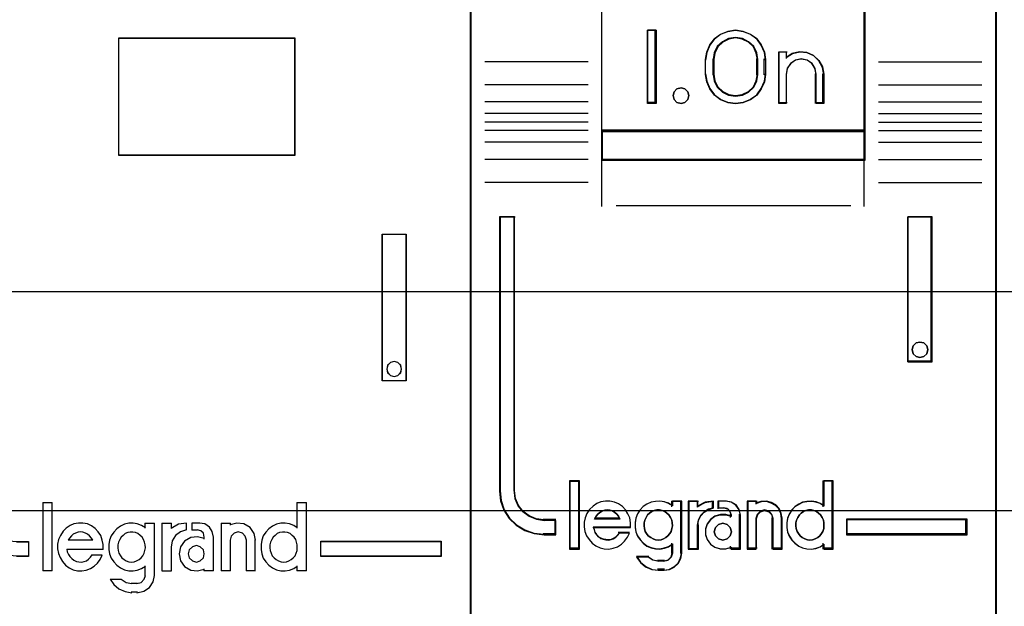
# Model space of a CAD drawing. Extents: x -635870 to -372006, y -44437 to 104716.
# Tile 110 of 221: x -614167 to -613830, y -31597 to -31396. Entities that reach past the tile are written whole.
import ezdxf

# ---------------------------------------------------------------- set-up
doc = ezdxf.new("R2010")
doc.units = 0
doc.header["$MEASUREMENT"] = 0
doc.layers.get('0').update_dxf_attribs({"color": 252})
doc.layers.add('30', color=7, linetype='Continuous')
doc.layers.add('45', color=8, linetype='Continuous')

# ---------------------------------------------------------------- blocks, each defined once
blk = doc.blocks.new('*U1038')
at = {"layer": '30', "color": 7}
blk.add_lwpolyline([(499.9802, -142.47767), (844.087401, -142.47767), (844.087401, -178.455247), (499.9802, -178.455247), (499.9802, -142.47767)], close=True, dxfattribs=at)
for points in [[(499.9802, -142.47767), (844.087401, -142.47767), (844.087401, -178.455247), (499.9802, -178.455247), (499.9802, -142.47767)], [(499.9802, -149.974543), (844.087401, -149.974543), (844.087401, -170.958374), (499.9802, -170.958374), (499.9802, -149.974543)]]:
    blk.add_lwpolyline(points, dxfattribs=at)
blk = doc.blocks.new('*U1040')
at = {"layer": '45', "color": 7}
for points in [[(590.990286, -118.986054), (609.012033, -118.986054), (609.012033, -118.986054), (609.012033, -202.015715), (609.012033, -202.015715), (590.990286, -202.015715), (590.990286, -202.015715), (590.990286, -118.986054), (590.990286, -118.986054)], [(596.986931, -162.28308), (603.002133, -162.28308), (603.002133, -166.300303), (596.986931, -166.300303), (596.986931, -162.28308)], [(596.992233, -162.288376), (602.996831, -162.288376), (602.996831, -166.295006), (596.992233, -166.295006), (596.992233, -162.288376)], [(591.989727, -168.996105), (592.493408, -168.996105), (592.493408, -178.507793), (592.522692, -178.765023), (592.628113, -179.004715), (592.780389, -179.215177), (592.991232, -179.367177), (593.231359, -179.472407), (593.489056, -179.501638), (593.893172, -179.501638), (593.893172, -180.004407), (593.489056, -180.004407), (593.161078, -179.963484), (592.838956, -179.858253), (592.557832, -179.671177), (592.311849, -179.425638), (592.136146, -179.139177), (592.030724, -178.835177), (591.989727, -178.507793), (591.989727, -168.996105)], [(605.995154, -168.990809), (606.806371, -168.990809), (606.806371, -168.990809), (606.806371, -174.006379), (606.806371, -174.006379), (605.995154, -174.006379), (605.995154, -174.006379), (605.995154, -168.990809), (605.995154, -168.990809)], [(606.000456, -168.996105), (606.798418, -168.996105), (606.798418, -174.001082), (606.000456, -174.001082), (606.000456, -168.996105)], [(606.652611, -173.602538), (606.623293, -173.473149), (606.523614, -173.384929), (606.406345, -173.349641), (606.277349, -173.384929), (606.183533, -173.473149), (606.154216, -173.602538), (606.183533, -173.726046), (606.277349, -173.820147), (606.406345, -173.855435), (606.523614, -173.820147), (606.623293, -173.726046), (606.652611, -173.602538)], [(597.421384, -180.203017), (597.516355, -180.191162), (597.593518, -180.161525), (597.676618, -180.120032), (597.747845, -180.054829), (597.807202, -179.983699), (597.848752, -179.900714), (597.87843, -179.811801), (597.896237, -179.711034), (597.890301, -179.616193), (597.866558, -179.521353), (597.830945, -179.43244), (597.783459, -179.355383), (597.718167, -179.29018), (597.635068, -179.230905), (597.551969, -179.19534), (597.462934, -179.183485), (597.373899, -179.183485), (597.2908, -179.19534), (597.201765, -179.230905), (597.130537, -179.29018), (597.065245, -179.355383), (597.01776, -179.43244), (596.97621, -179.521353), (596.958403, -179.616193), (596.952468, -179.711034), (596.964339, -179.811801), (596.988082, -179.900714), (597.041503, -179.983699), (597.094923, -180.054829), (597.172087, -180.120032), (597.243315, -180.161525), (597.33235, -180.191162), (597.421384, -180.203017)], [(602.626324, -180.203017), (602.715419, -180.191162), (602.798574, -180.161525), (602.881729, -180.120032), (602.953005, -180.054829), (603.012402, -179.983699), (603.04804, -179.900714), (603.083678, -179.811801), (603.089617, -179.711034), (603.089617, -179.616193), (603.065859, -179.521353), (603.03616, -179.43244), (602.976764, -179.355383), (602.911428, -179.29018), (602.840152, -179.230905), (602.756996, -179.19534), (602.667901, -179.183485), (602.578806, -179.183485), (602.483772, -179.19534), (602.406556, -179.230905), (602.32934, -179.29018), (602.264004, -179.355383), (602.216487, -179.43244), (602.174909, -179.521353), (602.151151, -179.616193), (602.151151, -179.711034), (602.15709, -179.811801), (602.192728, -179.900714), (602.234306, -179.983699), (602.299642, -180.054829), (602.364978, -180.120032), (602.448134, -180.161525), (602.537229, -180.191162), (602.626324, -180.203017)], [(599.908374, -179.920991), (599.878405, -179.782978), (599.77052, -179.680968), (599.638659, -179.638964), (599.500805, -179.680968), (599.39292, -179.782978), (599.356958, -179.920991), (599.39292, -180.059004), (599.500805, -180.161013), (599.638659, -180.203017), (599.77052, -180.161013), (599.878405, -180.059004), (599.908374, -179.920991)]]:
    blk.add_lwpolyline(points, close=True, dxfattribs=at)
at = {"layer": '45', "color": 59}
blk.add_lwpolyline([(590.995589, -118.99135), (609.00408, -118.99135), (609.00408, -202.010419), (590.995589, -202.010419), (590.995589, -118.99135)], close=True, dxfattribs=at)
at = {"layer": '45', "color": 1}
blk.add_lwpolyline([(593.492106, -179.506451), (593.898474, -179.506451), (593.898474, -179.506451), (593.898474, -180.009703), (593.898474, -180.009703), (593.492106, -180.009703)], dxfattribs=at)
at = {"layer": '45', "color": 255}
blk.add_lwpolyline([(606.657913, -173.602538), (606.627972, -173.470439), (606.526172, -173.380372), (606.406407, -173.344345), (606.274666, -173.380372), (606.178855, -173.470439), (606.148914, -173.602538), (606.178855, -173.728632), (606.274666, -173.824704), (606.406407, -173.860731), (606.526172, -173.824704), (606.627972, -173.728632), (606.657913, -173.602538)], close=True, dxfattribs=at)
at = {"layer": '45', "color": 7}
for points in [[(594.388915, -178.166601), (594.388915, -180.504905)], [(594.388915, -178.166601), (594.712342, -178.166601)], [(594.699087, -178.166601), (594.699087, -180.504905)], [(603.076362, -178.166601), (603.076362, -179.037837)], [(603.076362, -178.166601), (603.405091, -178.166601)], [(603.391836, -178.166601), (603.391836, -180.504905)], [(596.456724, -179.769047), (596.456724, -179.604215), (596.42131, -179.451156), (596.368189, -179.298098), (596.285557, -179.168587), (596.179315, -179.056736), (596.049465, -178.962547), (595.913712, -178.897791), (595.754349, -178.868357), (595.612694, -178.868357), (595.453332, -178.897791), (595.317578, -178.95666), (595.187728, -179.044963), (595.081486, -179.150926), (594.992952, -179.292211), (594.928026, -179.433496), (594.892612, -179.592441), (594.892612, -179.751386), (594.922124, -179.904445), (594.975245, -180.051616), (595.057877, -180.187014), (595.164118, -180.304751), (595.288067, -180.398941), (595.42382, -180.463697), (595.571378, -180.499018), (595.724838, -180.504905), (595.872395, -180.481357), (596.014051, -180.422489), (596.143902, -180.34596), (596.261948, -180.239996), (596.350482, -180.110485), (596.415408, -179.963313)], [(597.896237, -179.027302), (597.766111, -178.950773), (597.618241, -178.891904), (597.476285, -178.868357), (597.328415, -178.874244), (597.180544, -178.909565), (597.044504, -178.97432), (596.914378, -179.062623), (596.813826, -179.174474), (596.725104, -179.303985), (596.665956, -179.451156), (596.642296, -179.604215), (596.642296, -179.769047), (596.665956, -179.922105), (596.725104, -180.069277), (596.813826, -180.198788), (596.914378, -180.310638), (597.044504, -180.398941), (597.180544, -180.463697), (597.328415, -180.499018), (597.476285, -180.504905), (597.618241, -180.481357), (597.766111, -180.422489), (597.896237, -180.34596)], [(597.880331, -178.868357), (597.880331, -179.037837)], [(597.880331, -178.868357), (598.206408, -178.868357)], [(598.190502, -178.868357), (598.190502, -180.669089)], [(598.460908, -178.868357), (598.460908, -180.504905)], [(598.460908, -178.868357), (598.789636, -178.868357)], [(599.303937, -178.868357), (599.022174, -178.912227), (598.776381, -179.056374)], [(598.776381, -178.868357), (598.776381, -179.056374)], [(599.303937, -179.101393), (599.100109, -179.167302), (598.926255, -179.29912), (598.812351, -179.478872), (598.776381, -179.694575)], [(599.290682, -178.868357), (599.290682, -179.114633)], [(599.484208, -178.868357), (599.484208, -179.114633)], [(599.754613, -178.868357), (599.484208, -178.868357)], [(599.484208, -179.101393), (599.680384, -179.101393)], [(599.908374, -179.347669), (599.877445, -179.218374), (599.790844, -179.132177), (599.667129, -179.101393)], [(600.223847, -179.347669), (600.181629, -179.155944), (600.085131, -179.006159), (599.928323, -178.898314), (599.741358, -178.868357)], [(600.4863, -178.868357), (600.4863, -180.504905)], [(600.4863, -178.868357), (600.801773, -178.868357)], [(601.658058, -179.458891), (601.610412, -179.220291), (601.473429, -179.023447), (601.264978, -178.898182), (601.020792, -178.868357), (600.788518, -178.933972)], [(600.788518, -178.868357), (600.788518, -178.945153)], [(603.089617, -179.027302), (602.971457, -178.950773), (602.823756, -178.891904), (602.676056, -178.868357), (602.522447, -178.874244), (602.374747, -178.909565), (602.238862, -178.97432), (602.114793, -179.062623), (602.008449, -179.174474), (601.925737, -179.303985), (601.872564, -179.451156), (601.848932, -179.604215), (601.848932, -179.769047), (601.872564, -179.922105), (601.925737, -180.069277), (602.008449, -180.198788), (602.114793, -180.310638), (602.238862, -180.398941), (602.374747, -180.463697), (602.522447, -180.499018), (602.676056, -180.504905), (602.823756, -180.481357), (602.971457, -180.422489), (603.089617, -180.34596)], [(596.093532, -179.458891), (596.051943, -179.38587), (595.986588, -179.306764), (595.921233, -179.251998), (595.849937, -179.209403), (595.754876, -179.185063), (595.677639, -179.172892), (595.59446, -179.185063), (595.50534, -179.209403), (595.428103, -179.251998), (595.362748, -179.306764), (595.297394, -179.38587), (595.255804, -179.458891)], [(595.255804, -179.44565), (596.093532, -179.44565)], [(599.908374, -179.399455), (599.682578, -179.334429), (599.444899, -179.363986), (599.230988, -179.488128), (599.094322, -179.683207), (599.046787, -179.919667), (599.094322, -180.156127), (599.230988, -180.351206), (599.444899, -180.475347), (599.682578, -180.504905), (599.908374, -180.439878)], [(599.895118, -179.334429), (599.895118, -179.413873)], [(600.210592, -179.334429), (600.210592, -180.504905)], [(601.353188, -179.458891), (601.311139, -179.318934), (601.215024, -179.215488), (601.070853, -179.172892), (600.932689, -179.215488), (600.830568, -179.318934), (600.788518, -179.458891)], [(600.788518, -179.44565), (600.788518, -180.504905)], [(601.339933, -179.44565), (601.339933, -180.504905)], [(601.642151, -179.44565), (601.642151, -180.504905)], [(595.208086, -179.760779), (596.456724, -179.760779)], [(595.208086, -179.760779), (595.225898, -179.85165), (595.267462, -179.942521), (595.314962, -180.015217), (595.380276, -180.081856), (595.451527, -180.136379), (595.534653, -180.178785), (595.61778, -180.190901), (595.706844, -180.203017), (595.795908, -180.184843), (595.879034, -180.154553), (595.950285, -180.10003), (596.015599, -180.033392), (596.074975, -179.960695)], [(598.460908, -180.504905), (598.789636, -180.504905), (598.789636, -179.681335)], [(596.061719, -179.954093), (596.414307, -179.954093)], [(597.880331, -180.335424), (597.880331, -180.669089)], [(599.895118, -180.428109), (599.895118, -180.504905)], [(603.076362, -180.335424), (603.076362, -180.504905)], [(594.388915, -180.491664), (594.712342, -180.491664)], [(596.687364, -180.785607), (596.812626, -180.972181), (596.991571, -181.122643), (597.20034, -181.21292), (597.427003, -181.249031)], [(596.687364, -180.785607), (597.082369, -180.785607)], [(597.069113, -180.785607), (597.238959, -180.899592), (597.427003, -180.931255)], [(597.607274, -181.249031), (597.840936, -181.201097), (598.032659, -181.075271), (598.164469, -180.877543), (598.206408, -180.655849)], [(597.607274, -180.931255), (597.754829, -180.900654), (597.8532, -180.790492), (597.896237, -180.655849)], [(599.895118, -180.491664), (600.223847, -180.491664)], [(600.4863, -180.491664), (600.801773, -180.491664)], [(601.339933, -180.491664), (601.658058, -180.491664)], [(603.076362, -180.491664), (603.405091, -180.491664)], [(597.413748, -180.918014), (597.620529, -180.918014)], [(597.620529, -181.23579), (597.413748, -181.23579)]]:
    blk.add_lwpolyline(points, dxfattribs=at)
at = {"layer": '45', "color": 1}
for points in [[(603.890231, -179.493317), (608.004639, -179.493317), (608.004639, -179.493317), (608.004639, -180.009703), (608.004639, -180.009703), (603.890231, -180.009703), (603.890231, -180.009703), (603.890231, -179.493317), (603.890231, -179.493317)], [(603.895533, -179.498613), (607.999337, -179.498613), (607.999337, -180.004407), (603.895533, -180.004407), (603.895533, -179.498613)]]:
    blk.add_lwpolyline(points, close=True, dxfattribs=at)
blk = doc.blocks.new('*U1041')
at = {"layer": '45', "color": 7}
for points in [[(626.994014, -119.158183), (609.006731, -119.158183), (609.006731, -200.929979), (626.994014, -200.929979), (626.994014, -119.158183)], [(626.975457, -119.179368), (609.025288, -119.179368), (609.025288, -200.908794), (626.975457, -200.908794), (626.975457, -119.179368)], [(613.492285, -165.482028), (622.508461, -165.482028), (622.508461, -161.006678), (613.492285, -161.006678), (613.492285, -165.482028)], [(615.355964, -162.020914), (615.355964, -164.528699), (615.059048, -164.528699), (615.059048, -162.020914), (615.355964, -162.020914)], [(619.059543, -162.767677), (619.099227, -163.018456), (619.099227, -163.531158), (619.059543, -163.781937), (618.951827, -164.027142), (618.798757, -164.238911), (618.588995, -164.389378), (618.339548, -164.489689), (618.078762, -164.528699), (617.812307, -164.489689), (617.56286, -164.389378), (617.358767, -164.238911), (617.200028, -164.027142), (617.092312, -163.781937), (617.052627, -163.531158), (617.052627, -163.018456), (617.092312, -162.767677), (617.200028, -162.522471), (617.358767, -162.310703), (617.56286, -162.160236), (617.812307, -162.059924), (618.078762, -162.020914), (618.339548, -162.059924), (618.588995, -162.160236), (618.798757, -162.310703), (618.951827, -162.522471), (619.059543, -162.767677)], [(618.842077, -163.530832), (618.842077, -163.016429), (618.802134, -162.792776), (618.699424, -162.580306), (618.522533, -162.412566), (618.311406, -162.30633), (618.077455, -162.267191), (617.837797, -162.30633), (617.62667, -162.412566), (617.44978, -162.580306), (617.34707, -162.792776), (617.307127, -163.016429), (617.307127, -163.530832), (617.34707, -163.754485), (617.44978, -163.966955), (617.62667, -164.134695), (617.837797, -164.24093), (618.077455, -164.274478), (618.311406, -164.24093), (618.522533, -164.134695), (618.699424, -163.966955), (618.802134, -163.754485), (618.842077, -163.530832)], [(620.020054, -162.815902), (620.271124, -162.759744), (620.510781, -162.782207), (620.744733, -162.883291), (620.927329, -163.057378), (621.052864, -163.276392), (621.092807, -163.523484), (621.092807, -164.528699), (620.830325, -164.528699), (620.830325, -163.523484), (620.790382, -163.321317), (620.687671, -163.158461), (620.522194, -163.046147), (620.316773, -163.006837), (620.122764, -163.046147), (619.962992, -163.158461), (619.843164, -163.321317), (619.808927, -163.523484), (619.808927, -164.528699), (619.557857, -164.528699), (619.557857, -162.759744), (619.808927, -162.759744), (619.808927, -162.950679), (620.020054, -162.815902)], [(616.441298, -164.124535), (616.477352, -164.255294), (616.441298, -164.386053), (616.345154, -164.487094), (616.212956, -164.528699), (616.068739, -164.487094), (615.978604, -164.386053), (615.936541, -164.255294), (615.978604, -164.124535), (616.068739, -164.023494), (616.212956, -163.993776), (616.345154, -164.023494), (616.441298, -164.124535)], [(622.508461, -165.439658), (613.492285, -165.439658), (613.492285, -166.467135), (622.508461, -166.467135), (622.508461, -165.439658)], [(611.933476, -179.268225), (611.933476, -178.778737), (611.531009, -178.778737), (611.258919, -178.740238), (611.020841, -178.63574), (610.811105, -178.487243), (610.646717, -178.283748), (610.539015, -178.041754), (610.510672, -177.77776), (610.510672, -168.394978), (610.006172, -168.394978), (610.006172, -177.77776), (610.040183, -178.113252), (610.147885, -178.432245), (610.329279, -178.712738), (610.578694, -178.943733), (610.86779, -179.119729), (611.185228, -179.229726), (611.531009, -179.268225), (611.933476, -179.268225)], [(623.961229, -168.394978), (623.961229, -173.360233), (624.801607, -173.360233), (624.801607, -168.394978), (623.961229, -168.394978)], [(624.614396, -172.809774), (624.650498, -172.939886), (624.614396, -173.081826), (624.518125, -173.170539), (624.379735, -173.211938), (624.247362, -173.170539), (624.15109, -173.081826), (624.114989, -172.939886), (624.15109, -172.809774), (624.247362, -172.709233), (624.379735, -172.679663), (624.518125, -172.709233), (624.614396, -172.809774)], [(612.720833, -179.742242), (612.720833, -177.448956), (612.413313, -177.448956), (612.413313, -179.742242), (612.720833, -179.742242)], [(625.994574, -178.738598), (621.86691, -178.738598), (621.86691, -179.268225), (625.994574, -179.268225), (625.994574, -178.738598)]]:
    blk.add_lwpolyline(points, close=True, dxfattribs=at)
at = {"layer": '45', "color": 139}
for points in [[(626.994014, -119.158183), (609.006731, -119.158183), (609.006731, -200.929979), (626.994014, -200.929979), (626.994014, -119.158183)], [(616.477352, -164.255294), (616.441298, -164.124535), (616.345154, -164.023494), (616.212956, -163.993776), (616.068739, -164.023494), (615.978604, -164.124535), (615.936541, -164.255294), (615.978604, -164.386053), (616.068739, -164.487094), (616.212956, -164.528699), (616.345154, -164.487094), (616.441298, -164.386053), (616.477352, -164.255294)], [(624.650498, -172.939886), (624.614396, -172.809774), (624.518125, -172.709233), (624.379735, -172.679663), (624.247362, -172.709233), (624.15109, -172.809774), (624.114989, -172.939886), (624.15109, -173.081826), (624.247362, -173.170539), (624.379735, -173.211938), (624.518125, -173.170539), (624.614396, -173.081826), (624.650498, -172.939886)], [(615.428378, -179.453595), (615.526829, -179.442183), (615.613698, -179.413653), (615.694776, -179.368006), (615.764271, -179.310947), (615.827975, -179.231064), (615.868513, -179.156887), (615.89747, -179.059886), (615.920635, -178.962885), (615.909052, -178.865884), (615.891678, -178.768883), (615.85114, -178.683294), (615.799018, -178.592), (615.729523, -178.529234), (615.654237, -178.477881), (615.567368, -178.437939), (615.474708, -178.420822), (615.387839, -178.420822), (615.289388, -178.437939), (615.214102, -178.477881), (615.133024, -178.529234), (615.063529, -178.592), (615.017199, -178.683294), (614.97666, -178.768883), (614.947704, -178.865884), (614.947704, -178.962885), (614.959287, -179.059886), (614.988243, -179.156887), (615.034573, -179.231064), (615.092485, -179.310947), (615.173563, -179.368006), (615.254641, -179.413653), (615.341509, -179.442183), (615.428378, -179.453595)], [(620.616946, -179.453595), (620.7097, -179.442183), (620.796657, -179.413653), (620.883615, -179.368006), (620.95318, -179.310947), (621.011152, -179.231064), (621.063326, -179.156887), (621.092312, -179.059886), (621.098109, -178.962885), (621.098109, -178.865884), (621.080718, -178.768883), (621.040138, -178.683294), (620.982166, -178.592), (620.9126, -178.529234), (620.843035, -178.477881), (620.756077, -178.437939), (620.66912, -178.420822), (620.570569, -178.420822), (620.483612, -178.437939), (620.396654, -178.477881), (620.315494, -178.529234), (620.257523, -178.592), (620.199551, -178.683294), (620.158971, -178.768883), (620.135783, -178.865884), (620.135783, -178.962885), (620.147377, -179.059886), (620.176363, -179.156887), (620.228537, -179.231064), (620.286509, -179.310947), (620.356074, -179.368006), (620.443032, -179.413653), (620.529989, -179.442183), (620.616946, -179.453595)], [(617.932771, -179.164948), (617.890923, -179.02357), (617.783312, -178.917536), (617.639832, -178.876301), (617.496351, -178.917536), (617.388741, -179.02357), (617.346892, -179.164948), (617.388741, -179.306326), (617.496351, -179.41236), (617.639832, -179.453595), (617.783312, -179.41236), (617.890923, -179.306326), (617.932771, -179.164948)]]:
    blk.add_lwpolyline(points, close=True, dxfattribs=at)
for points in [[(613.492285, -155.318482), (613.492285, -166.467135)], [(622.466044, -155.318482), (622.466044, -166.467135)], [(615.355964, -162.020914), (615.059048, -162.020914)], [(615.059048, -162.020914), (615.059048, -164.528699)], [(615.313547, -162.020914), (615.313547, -164.528699)], [(619.099227, -163.043095), (619.059543, -162.786122), (618.951827, -162.53486), (618.798757, -162.317861), (618.588995, -162.163677), (618.339548, -162.060888), (618.078762, -162.020914), (617.812307, -162.060888), (617.56286, -162.163677), (617.358767, -162.317861), (617.200028, -162.53486), (617.092312, -162.786122), (617.052627, -163.043095)], [(618.842077, -163.043095), (618.802134, -162.811482), (618.699424, -162.591449), (618.522533, -162.41774), (618.311406, -162.307723), (618.077455, -162.267191), (617.837797, -162.307723), (617.62667, -162.41774), (617.44978, -162.591449), (617.34707, -162.811482), (617.307127, -163.043095)], [(619.557857, -162.759744), (619.841518, -162.759744)], [(619.557857, -162.759744), (619.557857, -164.528699)], [(619.801752, -162.759744), (619.801752, -162.987484)], [(621.092807, -163.546241), (621.052641, -163.291786), (620.926404, -163.066247), (620.742788, -162.886972), (620.507529, -162.782877), (620.266532, -162.759744), (620.014059, -162.817575), (619.801752, -162.956369)], [(613.033656, -163.096058), (609.505126, -163.096058)], [(617.052627, -163.546241), (617.052627, -163.003373)], [(617.307127, -163.546241), (617.307127, -163.003373)], [(618.802311, -163.546241), (618.802311, -163.003373)], [(619.056811, -163.546241), (619.056811, -163.003373)], [(620.835656, -163.546241), (620.795224, -163.333814), (620.691256, -163.162693), (620.523752, -163.044678), (620.315816, -163.003373), (620.119432, -163.044678), (619.957704, -163.162693), (619.836408, -163.333814), (619.801752, -163.546241)], [(622.96709, -163.096058), (626.49562, -163.096058)], [(617.052627, -163.506519), (617.092312, -163.763492), (617.200028, -164.014754), (617.358767, -164.231753), (617.56286, -164.385937), (617.812307, -164.488726), (618.078762, -164.528699), (618.339548, -164.488726), (618.588995, -164.385937), (618.798757, -164.231753), (618.951827, -164.014754), (619.059543, -163.763492), (619.099227, -163.506519)], [(617.307127, -163.506519), (617.34707, -163.737484), (617.44978, -163.956901), (617.62667, -164.130125), (617.837797, -164.239834), (618.077455, -164.274478), (618.311406, -164.239834), (618.522533, -164.130125), (618.699424, -163.956901), (618.802134, -163.737484), (618.842077, -163.506519)], [(619.801752, -163.506519), (619.801752, -164.528699)], [(620.795891, -163.506519), (620.795891, -164.528699)], [(621.05039, -163.506519), (621.05039, -164.528699)], [(613.033656, -163.885202), (609.505126, -163.885202)], [(622.96709, -163.885202), (626.49562, -163.885202)], [(613.033656, -164.47044), (609.505126, -164.47044)], [(615.355964, -164.486329), (615.059048, -164.486329)], [(619.557857, -164.486329), (619.841518, -164.486329)], [(620.795891, -164.486329), (621.092807, -164.486329)], [(622.96709, -164.47044), (626.49562, -164.47044)], [(613.033656, -164.870309), (609.505126, -164.870309)], [(622.96709, -164.870309), (626.49562, -164.870309)], [(613.033656, -165.1669), (609.505126, -165.1669)], [(622.96709, -165.1669), (626.49562, -165.1669)], [(613.033656, -165.450251), (609.505126, -165.450251)], [(613.492285, -165.439658), (622.508461, -165.439658)], [(622.96709, -165.450251), (626.49562, -165.450251)], [(613.033656, -165.852767), (609.505126, -165.852767)], [(622.96709, -165.852767), (626.49562, -165.852767)], [(613.033656, -166.443302), (609.505126, -166.443302)], [(613.492285, -166.427413), (622.508461, -166.427413)], [(613.492285, -166.427413), (613.492285, -168.050721)], [(622.466044, -166.427413), (622.466044, -168.050721)], [(622.96709, -166.443302), (626.49562, -166.443302)], [(613.033656, -167.22715), (609.505126, -167.22715)], [(622.96709, -167.22715), (626.49562, -167.22715)], [(613.988029, -168.010998), (622.012717, -168.010998)], [(610.006172, -168.394978), (610.006172, -177.782621)], [(610.006172, -168.394978), (610.541681, -168.394978)], [(610.499265, -168.394978), (610.499265, -177.782621)], [(623.961229, -173.360233), (623.961229, -168.394978)], [(623.961229, -168.394978), (624.801607, -168.394978)], [(624.759191, -173.360233), (624.759191, -168.394978)], [(623.961229, -173.320511), (624.801607, -173.320511)], [(610.006172, -177.742899), (610.040409, -178.086238), (610.148825, -178.412692), (610.331422, -178.699746), (610.582492, -178.936143), (610.873504, -179.116255), (611.193048, -179.228826), (611.541122, -179.268225)], [(610.499265, -177.742899), (610.528205, -178.016675), (610.638179, -178.267637), (610.806034, -178.478673), (611.020193, -178.632673), (611.263293, -178.741042), (611.541122, -178.780968)], [(612.394756, -177.430419), (612.394756, -179.760779)], [(612.394756, -177.430419), (612.739391, -177.430419)], [(612.699625, -177.430419), (612.699625, -179.760779)], [(621.055692, -177.430419), (621.055692, -178.314896)], [(621.055692, -177.430419), (621.40828, -177.430419)], [(621.368515, -177.430419), (621.368515, -179.760779)], [(614.483773, -179.019915), (614.483773, -178.85715), (614.45526, -178.694384), (614.392531, -178.554069), (614.306992, -178.419367), (614.204346, -178.307115), (614.067484, -178.2117), (613.930622, -178.155574), (613.776652, -178.116286), (613.622682, -178.116286), (613.468712, -178.144349), (613.326147, -178.200475), (613.20069, -178.295889), (613.080936, -178.402529), (612.995397, -178.537231), (612.938371, -178.688771), (612.898453, -178.840312), (612.898453, -179.003077), (612.926966, -179.154618), (612.983992, -179.306158), (613.063828, -179.435248), (613.166475, -179.553112), (613.291932, -179.648527), (613.440199, -179.715878), (613.582764, -179.749553), (613.736734, -179.760779), (613.890703, -179.732716), (614.038971, -179.67659), (614.17013, -179.592401), (614.27848, -179.485761), (614.375424, -179.351059), (614.443855, -179.210744)], [(614.123232, -178.730654), (614.076545, -178.635807), (614.018187, -178.55993), (613.948157, -178.509345), (613.866455, -178.452437), (613.778917, -178.433468), (613.69138, -178.420822), (613.603842, -178.433468), (613.52214, -178.452437), (613.434603, -178.509345), (613.364573, -178.55993), (613.306214, -178.635807), (613.253692, -178.730654)], [(615.920635, -178.279052), (615.783159, -178.194862), (615.639956, -178.144349), (615.491025, -178.116286), (615.336365, -178.127511), (615.193162, -178.155574), (615.04423, -178.222925), (614.918211, -178.307115), (614.815105, -178.419367), (614.723455, -178.554069), (614.666174, -178.705609), (614.637533, -178.85715), (614.637533, -179.019915), (614.666174, -179.171455), (614.723455, -179.31177), (614.815105, -179.446473), (614.918211, -179.558725), (615.04423, -179.654139), (615.193162, -179.715878), (615.336365, -179.749553), (615.491025, -179.760779), (615.639956, -179.732716), (615.783159, -179.67659), (615.920635, -179.592401)], [(615.880869, -178.116286), (615.880869, -178.314896)], [(615.880869, -178.116286), (616.233457, -178.116286)], [(616.19104, -178.116286), (616.19104, -179.909074)], [(616.453493, -178.116286), (616.453493, -179.760779)], [(616.453493, -178.116286), (616.80343, -178.116286)], [(617.320382, -178.116286), (617.027058, -178.163525), (616.763664, -178.325489)], [(616.763664, -178.116286), (616.763664, -178.325489)], [(617.320382, -178.344026), (617.146782, -178.396963), (616.997126, -178.485192), (616.871416, -178.614594), (616.793595, -178.78517), (616.763664, -178.955745)], [(617.280616, -178.116286), (617.280616, -178.386396)], [(617.474142, -178.116286), (617.474142, -178.386396)], [(617.771058, -178.116286), (617.474142, -178.116286)], [(617.474142, -178.344026), (617.69948, -178.344026)], [(617.932771, -178.611487), (617.88682, -178.481018), (617.788353, -178.376643), (617.657064, -178.344026)], [(618.242943, -178.611487), (618.200807, -178.420566), (618.086438, -178.259477), (617.923914, -178.15805), (617.731293, -178.116286)], [(618.473583, -178.116286), (618.473583, -179.760779)], [(618.473583, -178.116286), (618.815567, -178.116286)], [(619.6692, -178.730654), (619.640108, -178.55512), (619.570286, -178.385438), (619.453916, -178.256713), (619.296816, -178.168946), (619.128079, -178.116286), (618.941887, -178.127988), (618.77315, -178.186499)], [(618.77315, -178.116286), (618.77315, -178.222211)], [(619.359029, -178.730654), (619.317181, -178.572576), (619.221527, -178.465083), (619.06609, -178.420822), (618.922609, -178.465083), (618.814998, -178.572576), (618.77315, -178.730654)], [(621.098109, -178.279052), (620.971699, -178.194862), (620.828051, -178.144349), (620.672912, -178.116286), (620.517772, -178.127511), (620.368378, -178.155574), (620.236222, -178.222925), (620.109812, -178.307115), (620.00064, -178.419367), (619.914451, -178.554069), (619.856992, -178.705609), (619.828263, -178.85715), (619.828263, -179.019915), (619.856992, -179.171455), (619.914451, -179.31177), (620.00064, -179.446473), (620.109812, -179.558725), (620.236222, -179.654139), (620.368378, -179.715878), (620.517772, -179.749553), (620.672912, -179.760779), (620.828051, -179.732716), (620.971699, -179.67659), (621.098109, -179.592401)], [(611.498706, -178.738598), (611.933476, -178.738598)], [(611.89371, -178.738598), (611.89371, -179.268225)], [(611.89371, -178.738598), (611.89371, -179.268225)], [(613.253692, -178.690932), (614.123232, -178.690932)], [(617.932771, -178.636529), (617.746362, -178.57971), (617.559952, -178.57971), (617.367717, -178.636529), (617.222084, -178.744486), (617.105578, -178.897898), (617.047325, -179.068355), (617.047325, -179.261541), (617.105578, -179.431998), (617.222084, -179.591092), (617.367717, -179.693367), (617.559952, -179.750186), (617.746362, -179.750186), (617.932771, -179.693367)], [(617.890355, -178.569117), (617.890355, -178.675043)], [(618.203177, -178.569117), (618.203177, -179.760779)], [(618.77315, -178.690932), (618.77315, -179.760779)], [(619.319264, -178.690932), (619.319264, -179.760779)], [(619.629435, -178.690932), (619.629435, -179.760779)], [(621.86691, -178.738598), (625.994574, -178.738598)], [(621.86691, -178.738598), (621.86691, -179.268225)], [(625.954808, -179.268225), (625.954808, -178.738598)], [(613.208624, -178.998115), (614.483773, -178.998115)], [(613.208624, -178.998115), (613.237717, -179.088013), (613.266809, -179.17791), (613.324994, -179.261814), (613.383179, -179.333732), (613.464639, -179.393663), (613.551916, -179.423629), (613.639194, -179.441608), (613.73229, -179.453595), (613.819568, -179.435615), (613.895208, -179.40565), (613.976667, -179.351711), (614.046489, -179.279793), (614.104675, -179.201882)], [(616.453493, -179.760779), (616.80343, -179.760779), (616.80343, -178.916023)], [(611.498706, -179.228503), (611.933476, -179.228503)], [(614.064909, -179.183485), (614.444007, -179.183485)], [(621.86691, -179.228503), (625.994574, -179.228503)], [(612.394756, -179.721057), (612.739391, -179.721057)], [(615.880869, -179.556872), (615.880869, -179.909074)], [(617.890355, -179.654853), (617.890355, -179.760779)], [(617.890355, -179.721057), (618.242943, -179.721057)], [(618.473583, -179.721057), (618.815567, -179.721057)], [(619.319264, -179.721057), (619.6692, -179.721057)], [(621.055692, -179.556872), (621.055692, -179.760779)], [(621.055692, -179.721057), (621.40828, -179.721057)], [(614.687903, -180.004407), (614.822514, -180.202124), (615.003947, -180.351909), (615.220496, -180.453763), (615.44875, -180.48372)], [(614.687903, -180.004407), (615.112068, -180.004407)], [(615.069652, -180.004407), (615.249879, -180.126332), (615.44875, -180.176536)], [(615.607812, -180.48372), (615.798485, -180.454464), (615.965323, -180.366697), (616.108328, -180.237973), (616.197706, -180.056588), (616.233457, -179.869352)], [(615.607812, -180.176536), (615.754647, -180.132653), (615.875946, -180.026079), (615.920635, -179.869352)], [(615.408985, -180.136814), (615.650229, -180.136814)], [(615.650229, -180.443998), (615.408985, -180.443998)]]:
    blk.add_lwpolyline(points, dxfattribs=at)
at = {"layer": '45', "color": 59}
for points in [[(613.492285, -165.482028), (622.508461, -165.482028), (622.508461, -161.006678), (613.492285, -161.006678), (613.492285, -165.482028)], [(615.355964, -162.020914), (615.355964, -164.528699), (615.059048, -164.528699), (615.059048, -162.020914), (615.355964, -162.020914)], [(619.059543, -162.767677), (619.099227, -163.018456), (619.099227, -163.531158), (619.059543, -163.781937), (618.951827, -164.027142), (618.798757, -164.238911), (618.588995, -164.389378), (618.339548, -164.489689), (618.078762, -164.528699), (617.812307, -164.489689), (617.56286, -164.389378), (617.358767, -164.238911), (617.200028, -164.027142), (617.092312, -163.781937), (617.052627, -163.531158), (617.052627, -163.018456), (617.092312, -162.767677), (617.200028, -162.522471), (617.358767, -162.310703), (617.56286, -162.160236), (617.812307, -162.059924), (618.078762, -162.020914), (618.339548, -162.059924), (618.588995, -162.160236), (618.798757, -162.310703), (618.951827, -162.522471), (619.059543, -162.767677)], [(618.842077, -163.530832), (618.842077, -163.016429), (618.802134, -162.792776), (618.699424, -162.580306), (618.522533, -162.412566), (618.311406, -162.30633), (618.077455, -162.267191), (617.837797, -162.30633), (617.62667, -162.412566), (617.44978, -162.580306), (617.34707, -162.792776), (617.307127, -163.016429), (617.307127, -163.530832), (617.34707, -163.754485), (617.44978, -163.966955), (617.62667, -164.134695), (617.837797, -164.24093), (618.077455, -164.274478), (618.311406, -164.24093), (618.522533, -164.134695), (618.699424, -163.966955), (618.802134, -163.754485), (618.842077, -163.530832)], [(618.82352, -163.52603), (618.82352, -163.021128), (618.784612, -162.801606), (618.684562, -162.593059), (618.512254, -162.428418), (618.306597, -162.324145), (618.078706, -162.285728), (617.845258, -162.324145), (617.6396, -162.428418), (617.467293, -162.593059), (617.367243, -162.801606), (617.328335, -163.021128), (617.328335, -163.52603), (617.367243, -163.745552), (617.467293, -163.954098), (617.6396, -164.11874), (617.845258, -164.223013), (618.078706, -164.255941), (618.306597, -164.223013), (618.512254, -164.11874), (618.684562, -163.954098), (618.784612, -163.745552), (618.82352, -163.52603)], [(620.020054, -162.815902), (620.271124, -162.759744), (620.510781, -162.782207), (620.744733, -162.883291), (620.927329, -163.057378), (621.052864, -163.276392), (621.092807, -163.523484), (621.092807, -164.528699), (620.830325, -164.528699), (620.830325, -163.523484), (620.790382, -163.321317), (620.687671, -163.158461), (620.522194, -163.046147), (620.316773, -163.006837), (620.122764, -163.046147), (619.962992, -163.158461), (619.843164, -163.321317), (619.808927, -163.523484), (619.808927, -164.528699), (619.557857, -164.528699), (619.557857, -162.759744), (619.808927, -162.759744), (619.808927, -162.950679), (620.020054, -162.815902)], [(616.441298, -164.124535), (616.477352, -164.255294), (616.441298, -164.386053), (616.345154, -164.487094), (616.212956, -164.528699), (616.068739, -164.487094), (615.978604, -164.386053), (615.936541, -164.255294), (615.978604, -164.124535), (616.068739, -164.023494), (616.212956, -163.993776), (616.345154, -164.023494), (616.441298, -164.124535)], [(622.508461, -165.439658), (613.492285, -165.439658), (613.492285, -166.467135), (622.508461, -166.467135), (622.508461, -165.439658)], [(622.487252, -165.460843), (613.513493, -165.460843), (613.513493, -166.448598), (622.487252, -166.448598), (622.487252, -165.460843)], [(623.961229, -168.394978), (623.961229, -173.360233), (624.801607, -173.360233), (624.801607, -168.394978), (623.961229, -168.394978)], [(624.614396, -172.809774), (624.650498, -172.939886), (624.614396, -173.081826), (624.518125, -173.170539), (624.379735, -173.211938), (624.247362, -173.170539), (624.15109, -173.081826), (624.114989, -172.939886), (624.15109, -172.809774), (624.247362, -172.709233), (624.379735, -172.679663), (624.518125, -172.709233), (624.614396, -172.809774)], [(612.739391, -179.760779), (612.739391, -177.430419), (612.394756, -177.430419), (612.394756, -179.760779), (612.739391, -179.760779)], [(619.828263, -178.8632), (619.828263, -179.024875), (619.856783, -179.175401), (619.913823, -179.314777), (619.999384, -179.448577), (620.10776, -179.560078), (620.233249, -179.654853), (620.364442, -179.716178), (620.512747, -179.749629), (620.666756, -179.760779), (620.820765, -179.732903), (620.963366, -179.677153), (621.088854, -179.593528), (621.088854, -179.760779), (621.40828, -179.760779), (621.40828, -177.430419), (621.088854, -177.430419), (621.088854, -178.288972), (620.963366, -178.205347), (620.820765, -178.155172), (620.666756, -178.127297), (620.512747, -178.138447), (620.364442, -178.166322), (620.233249, -178.233222), (620.10776, -178.316848), (619.999384, -178.428348), (619.913823, -178.562149), (619.856783, -178.712674), (619.828263, -178.8632)], [(612.898453, -179.003077), (612.926966, -179.154618), (612.983992, -179.306158), (613.063828, -179.435248), (613.166475, -179.553112), (613.291932, -179.648527), (613.440199, -179.715878), (613.582764, -179.749553), (613.736734, -179.760779), (613.890703, -179.732716), (614.038971, -179.67659), (614.17013, -179.592401), (614.27848, -179.485761), (614.375424, -179.351059), (614.443855, -179.210744), (614.095997, -179.210744), (614.038971, -179.283707), (613.97054, -179.351059), (613.890703, -179.401572), (613.81657, -179.429635), (613.731031, -179.446473), (613.63979, -179.435248), (613.554251, -179.41841), (613.468712, -179.390347), (613.388876, -179.334221), (613.33185, -179.26687), (613.274824, -179.188293), (613.246311, -179.104104), (613.217798, -179.019915), (614.483773, -179.019915), (614.483773, -178.85715), (614.45526, -178.694384), (614.392531, -178.554069), (614.306992, -178.419367), (614.204346, -178.307115), (614.067484, -178.2117), (613.930622, -178.155574), (613.776652, -178.116286), (613.622682, -178.116286), (613.468712, -178.144349), (613.326147, -178.200475), (613.20069, -178.295889), (613.080936, -178.402529), (612.995397, -178.537231), (612.938371, -178.688771), (612.898453, -178.840312), (612.898453, -179.003077)], [(614.076545, -178.635807), (614.123232, -178.730654), (613.253692, -178.730654), (613.306214, -178.635807), (613.364573, -178.55993), (613.434603, -178.509345), (613.52214, -178.452437), (613.603842, -178.433468), (613.69138, -178.420822), (613.778917, -178.433468), (613.866455, -178.452437), (613.948157, -178.509345), (614.018187, -178.55993), (614.076545, -178.635807)], [(614.123232, -178.730654), (613.253692, -178.730654), (613.306214, -178.635807), (613.364573, -178.55993), (613.434603, -178.509345), (613.52214, -178.452437), (613.603842, -178.433468), (613.69138, -178.420822), (613.778917, -178.433468), (613.866455, -178.452437), (613.948157, -178.509345), (614.018187, -178.55993), (614.076545, -178.635807), (614.123232, -178.730654)], [(614.723029, -178.55078), (614.666032, -178.701181), (614.637533, -178.851583), (614.637533, -179.013126), (614.666032, -179.163527), (614.723029, -179.302788), (614.814224, -179.436478), (614.91682, -179.547887), (615.042214, -179.642584), (615.190407, -179.703859), (615.3329, -179.737282), (615.486792, -179.748423), (615.634985, -179.720571), (615.777479, -179.664866), (615.914272, -179.58131), (615.914272, -179.898824), (615.874374, -180.038085), (615.766079, -180.132783), (615.634985, -180.171776), (615.429795, -180.171776), (615.247404, -180.132783), (615.082112, -180.038085), (614.68883, -180.038085), (614.819924, -180.221909), (614.996616, -180.36117), (615.207506, -180.455868), (615.429795, -180.48372), (615.634985, -180.48372), (615.817377, -180.455868), (615.976969, -180.372311), (616.113763, -180.249762), (616.199259, -180.077078), (616.233457, -179.898824), (616.233457, -178.116286), (615.914272, -178.116286), (615.914272, -178.277829), (615.777479, -178.194272), (615.634985, -178.144138), (615.486792, -178.116286), (615.3329, -178.127427), (615.190407, -178.155279), (615.042214, -178.222124), (614.91682, -178.305681), (614.814224, -178.417089), (614.723029, -178.55078)], [(615.827975, -179.231064), (615.764271, -179.310947), (615.694776, -179.368006), (615.613698, -179.413653), (615.526829, -179.442183), (615.428378, -179.453595), (615.341509, -179.442183), (615.254641, -179.413653), (615.173563, -179.368006), (615.092485, -179.310947), (615.034573, -179.231064), (614.988243, -179.156887), (614.959287, -179.059886), (614.947704, -178.962885), (614.947704, -178.865884), (614.97666, -178.768883), (615.017199, -178.683294), (615.063529, -178.592), (615.133024, -178.529234), (615.214102, -178.477881), (615.289388, -178.437939), (615.387839, -178.420822), (615.474708, -178.420822), (615.567368, -178.437939), (615.654237, -178.477881), (615.729523, -178.529234), (615.799018, -178.592), (615.85114, -178.683294), (615.891678, -178.768883), (615.909052, -178.865884), (615.920635, -178.962885), (615.89747, -179.059886), (615.868513, -179.156887), (615.827975, -179.231064)], [(615.017199, -178.683294), (615.063529, -178.592), (615.133024, -178.529234), (615.214102, -178.477881), (615.289388, -178.437939), (615.387839, -178.420822), (615.474708, -178.420822), (615.567368, -178.437939), (615.654237, -178.477881), (615.729523, -178.529234), (615.799018, -178.592), (615.85114, -178.683294), (615.891678, -178.768883), (615.909052, -178.865884), (615.920635, -178.962885), (615.89747, -179.059886), (615.868513, -179.156887), (615.827975, -179.231064), (615.764271, -179.310947), (615.694776, -179.368006), (615.613698, -179.413653), (615.526829, -179.442183), (615.428378, -179.453595), (615.341509, -179.442183), (615.254641, -179.413653), (615.173563, -179.368006), (615.092485, -179.310947), (615.034573, -179.231064), (614.988243, -179.156887), (614.959287, -179.059886), (614.947704, -178.962885), (614.947704, -178.865884), (614.97666, -178.768883), (615.017199, -178.683294)], [(616.453493, -178.116286), (616.453493, -179.760779), (616.779304, -179.760779), (616.779304, -178.935726), (616.808394, -178.772961), (616.884028, -178.610195), (617.006207, -178.486718), (617.151659, -178.402529), (617.320382, -178.352015), (617.320382, -178.116286), (617.035298, -178.155574), (616.779304, -178.290277), (616.779304, -178.116286), (616.453493, -178.116286)], [(616.47205, -178.134823), (616.47205, -179.742242), (616.783912, -179.742242), (616.783912, -178.935789), (616.811757, -178.776693), (616.884153, -178.617597), (617.001101, -178.496904), (617.140325, -178.414613), (617.301825, -178.365238), (617.301825, -178.134823), (617.028946, -178.173225), (616.783912, -178.304891), (616.783912, -178.134823), (616.47205, -178.134823)], [(617.104807, -178.907663), (617.047325, -179.076041), (617.047325, -179.26687), (617.104807, -179.435248), (617.21977, -179.592401), (617.363474, -179.693427), (617.553163, -179.749553), (617.737104, -179.749553), (617.921046, -179.693427), (617.921046, -179.760779), (618.242943, -179.760779), (618.242943, -178.582132), (618.202706, -178.402529), (618.09349, -178.250988), (617.93829, -178.155574), (617.754349, -178.116286), (617.489934, -178.116286), (617.489934, -178.352015), (617.679623, -178.352015), (617.794586, -178.380078), (617.880809, -178.46988), (617.921046, -178.582132), (617.921046, -178.649483), (617.737104, -178.593357), (617.553163, -178.593357), (617.363474, -178.649483), (617.21977, -178.756123), (617.104807, -178.907663)], [(618.473583, -178.116286), (618.473583, -179.760779), (618.783984, -179.760779), (618.783984, -178.705609), (618.824221, -178.565294), (618.927688, -178.46988), (619.065643, -178.430592), (619.215096, -178.46988), (619.307066, -178.565294), (619.347303, -178.705609), (619.347303, -179.760779), (619.6692, -179.760779), (619.6692, -178.705609), (619.64046, -178.537231), (619.571482, -178.374466), (619.456518, -178.250988), (619.301318, -178.166799), (619.134621, -178.116286), (618.95068, -178.127511), (618.783984, -178.183637), (618.783984, -178.116286), (618.473583, -178.116286)], [(618.49214, -178.134823), (618.49214, -179.742242), (618.792905, -179.742242), (618.792905, -178.71086), (618.831893, -178.573709), (618.932148, -178.480445), (619.065822, -178.442043), (619.210635, -178.480445), (619.29975, -178.573709), (619.338738, -178.71086), (619.338738, -179.742242), (619.650643, -179.742242), (619.650643, -178.71086), (619.622794, -178.546278), (619.555958, -178.387182), (619.444563, -178.266489), (619.294181, -178.184198), (619.132659, -178.134823), (618.954427, -178.145795), (618.792905, -178.200656), (618.792905, -178.134823), (618.49214, -178.134823)], [(620.756077, -178.437939), (620.843035, -178.477881), (620.9126, -178.529234), (620.982166, -178.592), (621.040138, -178.683294), (621.080718, -178.768883), (621.098109, -178.865884), (621.098109, -178.962885), (621.092312, -179.059886), (621.063326, -179.156887), (621.011152, -179.231064), (620.95318, -179.310947), (620.883615, -179.368006), (620.796657, -179.413653), (620.7097, -179.442183), (620.616946, -179.453595), (620.529989, -179.442183), (620.443032, -179.413653), (620.356074, -179.368006), (620.286509, -179.310947), (620.228537, -179.231064), (620.176363, -179.156887), (620.147377, -179.059886), (620.135783, -178.962885), (620.135783, -178.865884), (620.158971, -178.768883), (620.199551, -178.683294), (620.257523, -178.592), (620.315494, -178.529234), (620.396654, -178.477881), (620.483612, -178.437939), (620.570569, -178.420822), (620.66912, -178.420822), (620.756077, -178.437939)], [(620.158971, -178.768883), (620.199551, -178.683294), (620.257523, -178.592), (620.315494, -178.529234), (620.396654, -178.477881), (620.483612, -178.437939), (620.570569, -178.420822), (620.66912, -178.420822), (620.756077, -178.437939), (620.843035, -178.477881), (620.9126, -178.529234), (620.982166, -178.592), (621.040138, -178.683294), (621.080718, -178.768883), (621.098109, -178.865884), (621.098109, -178.962885), (621.092312, -179.059886), (621.063326, -179.156887), (621.011152, -179.231064), (620.95318, -179.310947), (620.883615, -179.368006), (620.796657, -179.413653), (620.7097, -179.442183), (620.616946, -179.453595), (620.529989, -179.442183), (620.443032, -179.413653), (620.356074, -179.368006), (620.286509, -179.310947), (620.228537, -179.231064), (620.176363, -179.156887), (620.147377, -179.059886), (620.135783, -178.962885), (620.135783, -178.865884), (620.158971, -178.768883)], [(625.976016, -178.759783), (621.885467, -178.759783), (621.885467, -179.249688), (625.976016, -179.249688), (625.976016, -178.759783)], [(617.890923, -179.02357), (617.932771, -179.164948), (617.890923, -179.306326), (617.783312, -179.41236), (617.639832, -179.453595), (617.496351, -179.41236), (617.388741, -179.306326), (617.346892, -179.164948), (617.388741, -179.02357), (617.496351, -178.917536), (617.639832, -178.876301), (617.783312, -178.917536), (617.890923, -179.02357)], [(617.346892, -179.164948), (617.388741, -179.02357), (617.496351, -178.917536), (617.639832, -178.876301), (617.783312, -178.917536), (617.890923, -179.02357), (617.932771, -179.164948), (617.890923, -179.306326), (617.783312, -179.41236), (617.639832, -179.453595), (617.496351, -179.41236), (617.388741, -179.306326), (617.346892, -179.164948)]]:
    blk.add_lwpolyline(points, close=True, dxfattribs=at)
at = {"layer": '45', "color": 1}
for points in [[(611.933476, -179.268225), (611.933476, -178.778737), (611.531009, -178.778737), (611.258919, -178.740238), (611.020841, -178.63574), (610.811105, -178.487243), (610.646717, -178.283748), (610.539015, -178.041754), (610.510672, -177.77776), (610.510672, -168.394978), (610.006172, -168.394978), (610.006172, -177.77776), (610.040183, -178.113252), (610.147885, -178.432245), (610.329279, -178.712738), (610.578694, -178.943733), (610.86779, -179.119729), (611.185228, -179.229726), (611.531009, -179.268225), (611.933476, -179.268225)], [(611.914918, -179.249688), (611.914918, -178.761869), (611.520202, -178.761869), (611.253352, -178.723501), (611.019858, -178.61936), (610.814161, -178.471369), (610.652939, -178.268568), (610.547311, -178.027399), (610.519514, -177.764305), (610.519514, -168.413515), (610.024729, -168.413515), (610.024729, -177.764305), (610.058085, -178.098653), (610.163714, -178.416558), (610.341614, -178.696095), (610.586227, -178.926302), (610.869755, -179.101698), (611.18108, -179.21132), (611.520202, -179.249688), (611.914918, -179.249688)], [(625.994574, -178.738598), (621.86691, -178.738598), (621.86691, -179.268225), (625.994574, -179.268225), (625.994574, -178.738598)]]:
    blk.add_lwpolyline(points, close=True, dxfattribs=at)
blk = doc.blocks.new('*U1042')
at = {"layer": '45', "color": 7}
blk.add_lwpolyline([(626.988712, -118.986054), (645.010459, -118.986054), (645.010459, -118.986054), (645.010459, -202.015715), (645.010459, -202.015715), (626.988712, -202.015715), (626.988712, -202.015715), (626.988712, -118.986054), (626.988712, -118.986054)], close=True, dxfattribs=at)
at = {"layer": '45', "color": 59}
blk.add_lwpolyline([(626.994014, -118.99135), (645.005157, -118.99135), (645.005157, -202.010419), (626.994014, -202.010419), (626.994014, -118.99135)], close=True, dxfattribs=at)

msp = doc.modelspace()

# ---------------------------------------------------------------- block references
at = {"xscale": 10, "yscale": 10, "zscale": 10}
for name in ['*U1038', '*U1040', '*U1042', '*U1041']:
    msp.add_blockref(name, (-620103.09, -29779.66), dxfattribs=at)

doc.saveas('drawing.dxf')
